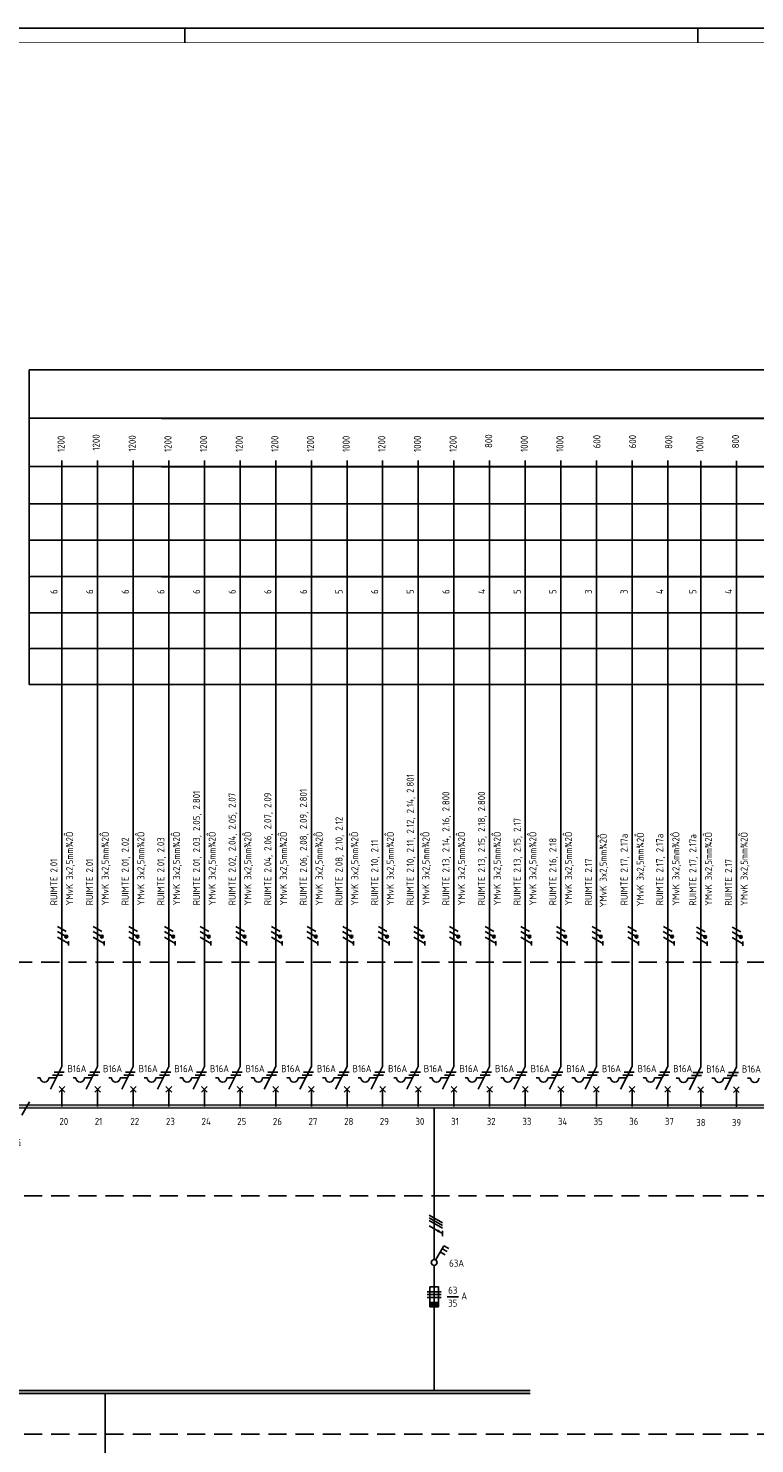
# Model space of a CAD drawing. Header units: millimetres. Extents: x 0 to 1189, y 0 to 841.
# Tile 6 of 8: x 409 to 664, y 345 to 841. Entities that reach past the tile are written whole.
import ezdxf
from ezdxf.enums import TextEntityAlignment as Align

# ---------------------------------------------------------------- set-up
doc = ezdxf.new("R2010")
doc.units = ezdxf.units.MM
doc.linetypes.add('HIDDEN', pattern=[9.525, 6.35, -3.175])
doc.layers.get('0').update_dxf_attribs({"linetype": 'CONTINUOUS'})
for name, color, linetype in [('1', 7, 'CONTINUOUS'), ('40', 1, 'CONTINUOUS'), ('70', 1, 'CONTINUOUS'), ('71', 2, 'CONTINUOUS'), ('73', 4, 'CONTINUOUS'), ('LIJN018', 210, 'CONTINUOUS'), ('LIJN025', 10, 'CONTINUOUS'), ('LIJN035', 50, 'CONTINUOUS'), ('LIJN050', 90, 'CONTINUOUS'), ('TEKST25', 10, 'CONTINUOUS'), ('TEKST35', 50, 'CONTINUOUS'), ('TEKST50', 90, 'CONTINUOUS')]:
    doc.layers.add(name, color=color, linetype=linetype)
doc.styles.add('5_0', font='iso.shx')
doc.styles.add('ISO', font='ISO.SHX')
doc.styles.add('NEN', font='iso.shx')
doc.styles.add('ROMAND', font='romand')

# ---------------------------------------------------------------- blocks, each defined once
blk = doc.blocks.new('A$C38DD5CF9')
at = {"layer": '40', "style": 'NEN'}
blk.add_text(' YMvK 3x2,5mm¾2Ô', height=2.5, rotation=90, dxfattribs=at).set_placement((2.82, -1.61))
blk = doc.blocks.new('A0')
at = {"layer": 'LIJN025'}
blk.add_line((464, 836), (464, 841), dxfattribs=at)
at = {"layer": 'LIJN025', "linetype": 'Continuous'}
blk.add_line((644, 836), (644, 841), dxfattribs=at)
at = {"layer": 'LIJN025'}
blk.add_lwpolyline([(1189, 841), (1189, 0), (0, 0), (0, 841)], close=True, dxfattribs=at)
at = {"layer": 'LIJN050', "const_width": 0.2}
blk.add_lwpolyline([(1184, 836), (25, 836), (25, 5), (1184, 5)], close=True, dxfattribs=at)
at = {"layer": 'TEKST25', "style": 'ROMAND', "width": 2.899115}
blk.add_attdef('STATUS', text='', height=2.5, dxfattribs=at).set_placement((1143, 71.5), (1182, 71.5), align=Align.FIT)
at = {"layer": 'TEKST25', "style": 'ISO'}
for tag, p in [('E', (1144.25, 66)), ('NAAM-E', (1155.75, 66)), ('DATUM-E', (1174, 66)), ('D', (1144.25, 61)), ('NAAM-D', (1155.75, 61)), ('DATUM-D', (1174, 61)), ('C', (1144.25, 56)), ('NAAM-C', (1155.75, 56)), ('DATUM-C', (1174, 56)), ('B', (1144.25, 51)), ('NAAM-B', (1155.75, 51)), ('DATUM-B', (1174, 51)), ('A', (1144.25, 46)), ('NAAM-A', (1155.75, 46)), ('DATUM-A', (1174, 46))]:
    blk.add_attdef(tag, text='', height=2.5, dxfattribs=at).set_placement(p, align=Align.CENTER)
for tag, p in [('DATUM', (1021.75, 36.25)), ('SCHAAL', (1057, 36.25)), ('GETEKEND', (1087.25, 36.25)), ('GECONTOL.', (1122, 36.25)), ('FORMAAT', (1152.25, 28.25))]:
    blk.add_attdef(tag, p, '', height=2.5, dxfattribs=at)
at = {"layer": 'TEKST35', "style": 'ISO'}
for tag, p in [('PROJECT', (1023.5, 72.5)), ('PLAATS', (1023.5, 63.5)), ('INSTALLATIE-REGEL1', (1023.5, 52.5)), ('INSTALLATIE-REGEL2', (1023.5, 43.5))]:
    blk.add_attdef(tag, p, '', height=4, dxfattribs=at)
blk.add_attdef('PROJ.NR.', text='', height=4, dxfattribs=at).set_placement((1170, 23), align=Align.CENTER)
at = {"layer": 'TEKST50', "style": 'ISO'}
blk.add_attdef('FILE-NAAM', text='', height=5, dxfattribs=at).set_placement((1162.5, 7.5), align=Align.CENTER)

msp = doc.modelspace()

# ---------------------------------------------------------------- linework, layer by layer
at = {"color": 10}
for p, q in [((409.54, 464.48), (406.83, 459.79)), ((549.66, 424.76), (554.35, 422.05)), ((549.66, 423.82), (554.35, 421.12)), ((549.66, 423.82), (554.35, 421.12)), ((549.66, 422.89), (554.35, 420.18)), ((549.66, 421.01), (554.35, 418.3)), ((554.35, 419.24), (554.35, 417.37))]:
    msp.add_line(p, q, dxfattribs=at)
msp.add_line((549.66, 423.82), (554.35, 421.12))
at = {"color": 10, "const_width": 0.469}
msp.add_lwpolyline([(553.06, 419.32, 1), (552.82, 418.91, 1)], format="xyb", close=True, dxfattribs=at)
at = {"layer": '1', "color": 1}
for p, q in [((422.33, 522.45), (419.34, 524.18)), ((423.16, 520.02), (419.37, 522.2)), ((422.41, 524.18), (419.38, 525.93)), ((434.83, 522.45), (431.84, 524.18)), ((435.66, 520.02), (431.87, 522.2)), ((434.91, 524.18), (431.88, 525.93)), ((447.33, 522.45), (444.34, 524.18)), ((448.16, 520.02), (444.37, 522.2)), ((447.41, 524.18), (444.38, 525.93)), ((459.83, 522.45), (456.84, 524.18)), ((460.66, 520.02), (456.87, 522.2)), ((459.91, 524.18), (456.88, 525.93)), ((472.33, 522.45), (469.34, 524.18)), ((473.16, 520.02), (469.37, 522.2)), ((472.41, 524.18), (469.38, 525.93)), ((484.83, 522.45), (481.84, 524.18)), ((485.66, 520.02), (481.87, 522.2)), ((484.91, 524.18), (481.88, 525.93)), ((497.33, 522.45), (494.34, 524.18)), ((498.16, 520.02), (494.37, 522.2)), ((497.41, 524.18), (494.38, 525.93)), ((509.83, 522.45), (506.84, 524.18)), ((510.66, 520.02), (506.87, 522.2)), ((509.91, 524.18), (506.88, 525.93)), ((522.33, 522.45), (519.34, 524.18)), ((523.16, 520.02), (519.37, 522.2)), ((522.41, 524.18), (519.38, 525.93)), ((534.83, 522.45), (531.84, 524.18)), ((535.66, 520.02), (531.87, 522.2)), ((534.91, 524.18), (531.88, 525.93)), ((547.33, 522.45), (544.34, 524.18)), ((548.16, 520.02), (544.37, 522.2)), ((547.41, 524.18), (544.38, 525.93)), ((559.83, 522.45), (556.84, 524.18)), ((560.66, 520.02), (556.87, 522.2)), ((559.91, 524.18), (556.88, 525.93)), ((572.33, 522.45), (569.34, 524.18)), ((573.16, 520.02), (569.37, 522.2)), ((572.41, 524.18), (569.38, 525.93)), ((584.83, 522.45), (581.84, 524.18)), ((585.66, 520.02), (581.87, 522.2)), ((584.91, 524.18), (581.88, 525.93)), ((597.33, 522.45), (594.34, 524.18)), ((598.16, 520.02), (594.37, 522.2)), ((597.41, 524.18), (594.38, 525.93)), ((609.83, 522.45), (606.84, 524.18)), ((610.66, 520.02), (606.87, 522.2)), ((609.91, 524.18), (606.88, 525.93)), ((622.33, 522.45), (619.34, 524.18)), ((623.16, 520.02), (619.37, 522.2)), ((622.41, 524.18), (619.38, 525.93)), ((634.83, 522.45), (631.84, 524.18)), ((635.66, 520.02), (631.87, 522.2)), ((634.91, 524.18), (631.88, 525.93)), ((646.43, 522.32), (643.44, 524.04)), ((647.26, 519.88), (643.47, 522.07)), ((646.51, 524.04), (643.48, 525.79)), ((658.93, 522.32), (655.94, 524.04)), ((659.76, 519.88), (655.97, 522.07)), ((659.01, 524.04), (655.98, 525.79)), ((548.97, 397.86), (553.97, 397.86)), ((553.97, 397.86), (548.97, 397.86)), ((548.97, 396.86), (553.97, 396.86)), ((548.97, 395.86), (553.97, 395.86))]:
    msp.add_line(p, q, dxfattribs=at)
at = {"layer": '1', "color": 2}
for p, q in [((416.88, 468.86), (420.89, 476.9)), ((429.38, 468.86), (433.39, 476.9)), ((441.88, 468.86), (445.89, 476.9)), ((454.38, 468.86), (458.39, 476.9)), ((466.88, 468.86), (470.89, 476.9)), ((479.38, 468.86), (483.39, 476.9)), ((491.88, 468.86), (495.89, 476.9)), ((504.38, 468.86), (508.39, 476.9)), ((516.88, 468.86), (520.89, 476.9)), ((529.38, 468.86), (533.39, 476.9)), ((541.88, 468.86), (545.89, 476.9)), ((554.38, 468.86), (558.39, 476.9)), ((566.88, 468.86), (570.89, 476.9)), ((579.38, 468.86), (583.39, 476.9)), ((591.88, 468.86), (595.89, 476.9)), ((604.38, 468.86), (608.39, 476.9)), ((616.88, 468.86), (620.89, 476.9)), ((629.38, 468.86), (633.39, 476.9)), ((640.98, 468.73), (644.99, 476.76)), ((653.48, 468.73), (657.49, 476.76)), ((412.29, 472.86), (413.29, 472.86)), ((416.29, 472.86), (418.88, 472.86)), ((424.79, 472.86), (425.79, 472.86)), ((428.79, 472.86), (431.38, 472.86)), ((437.29, 472.86), (438.29, 472.86)), ((441.29, 472.86), (443.88, 472.86)), ((449.79, 472.86), (450.79, 472.86)), ((453.79, 472.86), (456.38, 472.86)), ((462.29, 472.86), (463.29, 472.86)), ((466.29, 472.86), (468.88, 472.86)), ((474.79, 472.86), (475.79, 472.86)), ((478.79, 472.86), (481.38, 472.86)), ((487.29, 472.86), (488.29, 472.86)), ((491.29, 472.86), (493.88, 472.86)), ((499.79, 472.86), (500.79, 472.86)), ((503.79, 472.86), (506.38, 472.86)), ((512.29, 472.86), (513.29, 472.86)), ((516.29, 472.86), (518.88, 472.86)), ((524.79, 472.86), (525.79, 472.86)), ((528.79, 472.86), (531.38, 472.86)), ((537.29, 472.86), (538.29, 472.86)), ((541.29, 472.86), (543.88, 472.86)), ((549.79, 472.86), (550.79, 472.86)), ((553.79, 472.86), (556.38, 472.86)), ((562.29, 472.86), (563.29, 472.86)), ((566.29, 472.86), (568.88, 472.86)), ((574.79, 472.86), (575.79, 472.86)), ((578.79, 472.86), (581.38, 472.86)), ((587.29, 472.86), (588.29, 472.86)), ((591.29, 472.86), (593.88, 472.86)), ((599.79, 472.86), (600.79, 472.86)), ((603.79, 472.86), (606.38, 472.86)), ((612.29, 472.86), (613.29, 472.86)), ((616.29, 472.86), (618.88, 472.86)), ((624.79, 472.86), (625.79, 472.86)), ((628.79, 472.86), (631.38, 472.86)), ((636.4, 472.73), (637.4, 472.73)), ((640.4, 472.73), (642.98, 472.73)), ((648.9, 472.73), (649.9, 472.73)), ((652.9, 472.73), (655.48, 472.73)), ((661.4, 472.73), (662.4, 472.73)), ((549.97, 392.61), (549.97, 399.61)), ((549.97, 399.61), (552.97, 399.61)), ((552.97, 399.61), (552.97, 392.61)), ((552.97, 394.11), (549.97, 394.11)), ((552.97, 393.86), (549.97, 393.86)), ((552.97, 393.61), (549.97, 393.61)), ((552.97, 393.36), (549.97, 393.36)), ((552.97, 393.11), (549.97, 393.11)), ((552.97, 392.86), (549.97, 392.86)), ((552.97, 392.61), (549.97, 392.61))]:
    msp.add_line(p, q, dxfattribs=at)
at = {"layer": '1', "color": 1}
for centre in [(422.41, 522.43), (434.91, 522.43), (447.41, 522.43), (459.91, 522.43), (472.41, 522.43), (484.91, 522.43), (497.41, 522.43), (509.91, 522.43), (522.41, 522.43), (534.91, 522.43), (547.41, 522.43), (559.91, 522.43), (572.41, 522.43), (584.91, 522.43), (597.41, 522.43), (609.91, 522.43), (622.41, 522.43), (634.91, 522.43), (646.51, 522.29), (659.01, 522.29)]:
    msp.add_circle(centre, 0.5, dxfattribs=at)
at = {"layer": '1', "color": 2}
for centre in [(414.79, 472.86), (427.29, 472.86), (439.79, 472.86), (452.29, 472.86), (464.79, 472.86), (477.29, 472.86), (489.79, 472.86), (502.29, 472.86), (514.79, 472.86), (527.29, 472.86), (539.79, 472.86), (552.29, 472.86), (564.79, 472.86), (577.29, 472.86), (589.79, 472.86), (602.29, 472.86), (614.79, 472.86), (627.29, 472.86), (638.9, 472.73), (651.4, 472.73), (663.9, 472.73)]:
    msp.add_arc(centre, 1.5, 180, 0, dxfattribs=at)
at = {"layer": '70'}
for p, q in [((423.15, 519.3), (423.15, 520.86)), ((435.65, 519.3), (435.65, 520.86)), ((448.15, 519.3), (448.15, 520.86)), ((460.65, 519.3), (460.65, 520.86)), ((473.15, 519.3), (473.15, 520.86)), ((485.65, 519.3), (485.65, 520.86)), ((498.15, 519.3), (498.15, 520.86)), ((510.65, 519.3), (510.65, 520.86)), ((523.15, 519.3), (523.15, 520.86)), ((535.65, 519.3), (535.65, 520.86)), ((548.15, 519.3), (548.15, 520.86)), ((560.65, 519.3), (560.65, 520.86)), ((573.15, 519.3), (573.15, 520.86)), ((585.65, 519.3), (585.65, 520.86)), ((598.15, 519.3), (598.15, 520.86)), ((610.65, 519.3), (610.65, 520.86)), ((623.15, 519.3), (623.15, 520.86)), ((635.65, 519.3), (635.65, 520.86)), ((647.25, 519.17), (647.25, 520.72)), ((659.75, 519.17), (659.75, 520.72)), ((417.63, 473.86), (421.13, 473.86)), ((418.13, 474.86), (421.63, 474.86)), ((430.13, 473.86), (433.63, 473.86)), ((430.63, 474.86), (434.13, 474.86)), ((442.63, 473.86), (446.13, 473.86)), ((443.13, 474.86), (446.63, 474.86)), ((455.13, 473.86), (458.63, 473.86)), ((455.63, 474.86), (459.13, 474.86)), ((467.63, 473.86), (471.13, 473.86)), ((468.13, 474.86), (471.63, 474.86)), ((480.13, 473.86), (483.63, 473.86)), ((480.63, 474.86), (484.13, 474.86)), ((492.63, 473.86), (496.13, 473.86)), ((493.13, 474.86), (496.63, 474.86)), ((505.13, 473.86), (508.63, 473.86)), ((505.63, 474.86), (509.13, 474.86)), ((517.63, 473.86), (521.13, 473.86)), ((518.13, 474.86), (521.63, 474.86)), ((530.13, 473.86), (533.63, 473.86)), ((530.63, 474.86), (534.13, 474.86)), ((542.63, 473.86), (546.13, 473.86)), ((543.13, 474.86), (546.63, 474.86)), ((555.13, 473.86), (558.63, 473.86)), ((555.63, 474.86), (559.13, 474.86)), ((567.63, 473.86), (571.13, 473.86)), ((568.13, 474.86), (571.63, 474.86)), ((580.13, 473.86), (583.63, 473.86)), ((580.63, 474.86), (584.13, 474.86)), ((592.63, 473.86), (596.13, 473.86)), ((593.13, 474.86), (596.63, 474.86)), ((605.13, 473.86), (608.63, 473.86)), ((605.63, 474.86), (609.13, 474.86)), ((617.63, 473.86), (621.13, 473.86)), ((618.13, 474.86), (621.63, 474.86)), ((630.13, 473.86), (633.63, 473.86)), ((630.63, 474.86), (634.13, 474.86)), ((641.73, 473.73), (645.23, 473.73)), ((642.23, 474.73), (645.73, 474.73)), ((654.23, 473.73), (657.73, 473.73)), ((654.73, 474.73), (658.23, 474.73)), ((555.98, 396.13), (559.98, 396.13))]:
    msp.add_line(p, q, dxfattribs=at)
at = {"layer": '70', "const_width": 0.5}
for points in [[(422.41, 522.68, 1), (422.41, 522.18, 1)], [(434.91, 522.68, 1), (434.91, 522.18, 1)], [(447.41, 522.68, 1), (447.41, 522.18, 1)], [(459.91, 522.68, 1), (459.91, 522.18, 1)], [(472.41, 522.68, 1), (472.41, 522.18, 1)], [(484.91, 522.68, 1), (484.91, 522.18, 1)], [(497.41, 522.68, 1), (497.41, 522.18, 1)], [(509.91, 522.68, 1), (509.91, 522.18, 1)], [(522.41, 522.68, 1), (522.41, 522.18, 1)], [(534.91, 522.68, 1), (534.91, 522.18, 1)], [(547.41, 522.68, 1), (547.41, 522.18, 1)], [(646.51, 522.54, 1), (646.51, 522.04, 1)]]:
    msp.add_lwpolyline(points, format="xyb", close=True, dxfattribs=at)
at = {"layer": '70'}
for centre, start, end in [((559.91, 522.43), 90, 270), ((559.91, 522.43), 270, 90), ((572.41, 522.43), 90, 270), ((572.41, 522.43), 270, 90), ((584.91, 522.43), 90, 270), ((584.91, 522.43), 270, 90), ((597.41, 522.43), 90, 270), ((597.41, 522.43), 270, 90), ((609.91, 522.43), 90, 270), ((609.91, 522.43), 270, 90), ((622.41, 522.43), 90, 270), ((622.41, 522.43), 270, 90), ((634.91, 522.43), 90, 270), ((634.91, 522.43), 270, 90), ((659.01, 522.29), 90, 270), ((659.01, 522.29), 270, 90)]:
    msp.add_arc(centre, 0.25, start, end, dxfattribs=at)
at = {"layer": '71'}
for p, q in [((419.89, 467.86), (421.89, 469.86)), ((421.89, 467.86), (419.89, 469.86)), ((434.39, 467.86), (432.39, 469.86)), ((432.39, 467.86), (434.39, 469.86)), ((446.89, 467.86), (444.89, 469.86)), ((444.89, 467.86), (446.89, 469.86)), ((459.39, 467.86), (457.39, 469.86)), ((457.39, 467.86), (459.39, 469.86)), ((471.89, 467.86), (469.89, 469.86)), ((469.89, 467.86), (471.89, 469.86)), ((484.39, 467.86), (482.39, 469.86)), ((482.39, 467.86), (484.39, 469.86)), ((496.89, 467.86), (494.89, 469.86)), ((494.89, 467.86), (496.89, 469.86)), ((509.39, 467.86), (507.39, 469.86)), ((507.39, 467.86), (509.39, 469.86)), ((521.89, 467.86), (519.89, 469.86)), ((519.89, 467.86), (521.89, 469.86)), ((534.39, 467.86), (532.39, 469.86)), ((532.39, 467.86), (534.39, 469.86)), ((546.89, 467.86), (544.89, 469.86)), ((544.89, 467.86), (546.89, 469.86)), ((559.39, 467.86), (557.39, 469.86)), ((557.39, 467.86), (559.39, 469.86)), ((571.89, 467.86), (569.89, 469.86)), ((569.89, 467.86), (571.89, 469.86)), ((584.39, 467.86), (582.39, 469.86)), ((582.39, 467.86), (584.39, 469.86)), ((596.89, 467.86), (594.89, 469.86)), ((594.89, 467.86), (596.89, 469.86)), ((607.39, 467.86), (609.39, 469.86)), ((609.39, 467.86), (607.39, 469.86)), ((619.89, 467.86), (621.89, 469.86)), ((621.89, 467.86), (619.89, 469.86)), ((632.39, 467.86), (634.39, 469.86)), ((634.39, 467.86), (632.39, 469.86)), ((645.99, 467.73), (643.99, 469.73)), ((643.99, 467.73), (645.99, 469.73)), ((658.49, 467.73), (656.49, 469.73)), ((656.49, 467.73), (658.49, 469.73)), ((551.97, 408.98), (554.87, 414)), ((554.25, 412.92), (555.98, 411.92)), ((554.87, 414), (556.6, 413)), ((553.62, 411.84), (555.35, 410.84))]:
    msp.add_line(p, q, dxfattribs=at)
msp.add_circle((551.46, 408.12), 1, dxfattribs=at)
at = {"layer": '73'}
for p, q in [((385.56, 463.28), (1021.69, 463.55)), ((385.56, 462.28), (1021.69, 462.4)), ((220.08, 363.18), (585.08, 363.18)), ((220.08, 362.18), (585.08, 362.18))]:
    msp.add_line(p, q, dxfattribs=at)
for points in [[(1021.69, 462.25), (1021.69, 463.55), (385.56, 462.28), (385.56, 463.28)], [(585.08, 362.18), (585.08, 363.18), (220.08, 362.18), (220.08, 363.18)]]:
    msp.add_solid(points, dxfattribs=at)
at = {"layer": 'LIJN018', "color": 9, "linetype": 'Continuous'}
for p, q in [((409.39, 610.88), (409.39, 721.23)), ((409.39, 721.23), (865.89, 721.23)), ((409.39, 721.23), (427.31, 721.23)), ((455.83, 721.2), (912.33, 721.2)), ((409.39, 704.23), (865.89, 704.23)), ((409.39, 704.23), (427.31, 704.23)), ((455.83, 704.2), (912.33, 704.2)), ((409.39, 687.26), (865.89, 687.26)), ((409.39, 687.26), (427.31, 687.26)), ((455.83, 687.23), (912.33, 687.23)), ((409.39, 674.26), (865.89, 674.26)), ((409.39, 674.26), (427.31, 674.26)), ((455.83, 674.23), (912.33, 674.23)), ((409.39, 661.48), (865.89, 661.48)), ((409.39, 661.48), (427.31, 661.48)), ((455.83, 661.45), (912.33, 661.45)), ((409.39, 648.68), (865.89, 648.68)), ((409.39, 648.68), (427.31, 648.68)), ((455.83, 648.65), (912.33, 648.65)), ((409.39, 635.98), (865.89, 635.98)), ((409.39, 635.98), (427.31, 635.98)), ((455.83, 635.95), (912.33, 635.95)), ((409.39, 623.48), (865.89, 623.48)), ((409.39, 623.48), (427.31, 623.48)), ((455.83, 623.45), (912.33, 623.45)), ((409.39, 610.88), (865.89, 610.88)), ((409.39, 610.88), (427.31, 610.88)), ((455.83, 610.85), (912.33, 610.85))]:
    msp.add_line(p, q, dxfattribs=at)
at = {"layer": 'LIJN025', "linetype": 'HIDDEN'}
for p, q in [((146.95, 513.45), (1052.14, 513.45)), ((1052.14, 431.45), (146.95, 431.45)), ((1052.14, 347.9), (146.95, 347.9))]:
    msp.add_line(p, q, dxfattribs=at)
at = {"layer": 'LIJN035'}
for p, q in [((420.89, 476.9), (420.89, 689.44)), ((433.39, 476.9), (433.39, 689.44)), ((445.89, 476.9), (445.89, 689.44)), ((458.39, 476.9), (458.39, 689.44)), ((470.89, 476.9), (470.89, 689.44)), ((483.39, 476.9), (483.39, 689.44)), ((495.89, 476.9), (495.89, 689.44)), ((508.39, 476.9), (508.39, 689.44)), ((520.89, 476.9), (520.89, 689.44)), ((533.39, 476.9), (533.39, 689.44)), ((545.89, 476.9), (545.89, 689.44)), ((558.39, 476.9), (558.39, 689.44)), ((570.89, 476.9), (570.89, 689.44)), ((583.39, 476.9), (583.39, 689.44)), ((595.89, 476.9), (595.89, 689.44)), ((608.39, 476.9), (608.39, 689.44)), ((620.89, 476.9), (620.89, 689.44)), ((633.39, 476.9), (633.39, 689.44)), ((644.99, 476.76), (644.99, 689.31)), ((657.49, 476.76), (657.49, 689.31)), ((420.89, 462.85), (420.89, 468.95)), ((433.39, 462.85), (433.39, 468.95)), ((445.89, 462.85), (445.89, 468.95)), ((458.39, 462.85), (458.39, 468.95)), ((470.89, 462.85), (470.89, 468.95)), ((483.39, 462.85), (483.39, 468.95)), ((495.89, 462.85), (495.89, 468.95)), ((508.39, 462.85), (508.39, 468.95)), ((520.89, 462.85), (520.89, 468.95)), ((533.39, 462.85), (533.39, 468.95)), ((545.89, 462.85), (545.89, 468.95)), ((558.39, 462.85), (558.39, 468.95)), ((570.89, 462.85), (570.89, 468.95)), ((583.39, 462.85), (583.39, 468.95)), ((595.89, 462.85), (595.89, 468.95)), ((608.39, 462.85), (608.39, 468.95)), ((620.89, 462.85), (620.89, 468.95)), ((633.39, 462.85), (633.39, 468.95)), ((644.99, 462.72), (644.99, 468.82)), ((657.49, 462.72), (657.49, 468.82)), ((551.46, 409.12), (551.46, 462.52)), ((551.46, 407.12), (551.46, 363.02))]:
    msp.add_line(p, q, dxfattribs=at)
at = {"layer": 'LIJN050'}
msp.add_line((436.04, 362.18), (436.04, 213.4), dxfattribs=at)

# ---------------------------------------------------------------- block references
at = {"layer": 'LIJN025'}
for name, p in [('A0', (0, 0)), ('A$C38DD5CF9', (609.19, 532.85)), ('A$C38DD5CF9', (622.19, 533.25)), ('A$C38DD5CF9', (634.69, 533.45))]:
    msp.add_blockref(name, p, dxfattribs=at)

# ---------------------------------------------------------------- texts
at = {"layer": '40', "style": 'NEN'}
for s, p in [('1200', (421.83, 692.39)), ('1200', (459.33, 692.39)), ('1200', (471.83, 692.39)), ('1200', (484.33, 692.39)), ('1200', (496.83, 692.39)), ('1200', (509.33, 692.39)), ('1000', (521.83, 692.39)), ('1200', (534.33, 692.39)), ('1000', (546.83, 692.39)), ('1200', (559.33, 692.39)), (' 800', (571.83, 692.39)), ('1000', (584.33, 692.39)), ('1000', (596.83, 692.39)), (' 600', (609.79, 692.25)), (' 600', (622.29, 692.25)), (' 800', (634.99, 692.05)), ('1000', (645.93, 692.26)), (' 800', (658.43, 692.26)), ('6', (419.33, 642.59)), ('6', (431.83, 642.59)), ('6', (444.33, 642.59)), ('6', (456.83, 642.59)), ('6', (469.33, 642.59)), ('6', (481.83, 642.59)), ('6', (494.33, 642.59)), ('6', (506.83, 642.59)), ('5', (519.33, 642.59)), ('6', (531.83, 642.59)), ('5', (544.33, 642.59)), ('6', (556.83, 642.59)), ('4', (569.33, 642.59)), ('5', (581.83, 642.59)), ('5', (594.33, 642.59)), ('3', (606.83, 642.59)), ('3', (619.33, 642.59)), ('4', (631.83, 642.59)), ('5', (643.43, 642.59)), ('4', (655.93, 642.59)), ('RUIMTE 2.10, 2.11, 2.12, 2.14, 2.801', (544.33, 533.39)), ('RUIMTE 2.01, 2.03, 2.05, 2.801', (469.33, 533.39)), ('RUIMTE 2.02, 2.04, 2.05, 2.07', (481.83, 533.39)), ('RUIMTE 2.04, 2.06, 2.07, 2.09', (494.33, 533.39)), ('RUIMTE 2.06, 2.08, 2.09, 2.801', (506.83, 533.39)), ('RUIMTE 2.13, 2.14, 2.16, 2.800', (556.83, 533.39)), ('RUIMTE 2.13, 2.15, 2.18, 2.800', (569.33, 533.39)), ('RUIMTE 2.08, 2.10, 2.12', (519.33, 533.39)), ('RUIMTE 2.13, 2.15, 2.17', (581.83, 533.39)), (' YMvK 3x2,5mm¾2Ô', (424.83, 531.89)), (' YMvK 3x2,5mm¾2Ô', (437.33, 531.89)), ('RUIMTE 2.01, 2.02', (444.33, 533.39)), (' YMvK 3x2,5mm¾2Ô', (449.83, 531.89)), ('RUIMTE 2.01, 2.03', (456.83, 533.39)), (' YMvK 3x2,5mm¾2Ô', (462.33, 531.89)), (' YMvK 3x2,5mm¾2Ô', (474.83, 531.89)), (' YMvK 3x2,5mm¾2Ô', (487.33, 531.89)), (' YMvK 3x2,5mm¾2Ô', (487.33, 531.89)), (' YMvK 3x2,5mm¾2Ô', (499.83, 531.89)), (' YMvK 3x2,5mm¾2Ô', (512.33, 531.89)), (' YMvK 3x2,5mm¾2Ô', (524.83, 531.89)), ('RUIMTE 2.10, 2.11', (531.83, 533.39)), (' YMvK 3x2,5mm¾2Ô', (537.33, 531.89)), (' YMvK 3x2,5mm¾2Ô', (549.83, 531.89)), (' YMvK 3x2,5mm¾2Ô', (562.33, 531.89)), (' YMvK 3x2,5mm¾2Ô', (574.83, 531.89)), (' YMvK 3x2,5mm¾2Ô', (587.33, 531.89)), ('RUIMTE 2.16, 2.18', (594.33, 533.39)), (' YMvK 3x2,5mm¾2Ô', (599.83, 531.89)), ('RUIMTE 2.17, 2.17a', (619.33, 533.39)), ('RUIMTE 2.17, 2.17a', (631.83, 533.39)), ('RUIMTE 2.17, 2.17a', (643.43, 533.26)), (' YMvK 3x2,5mm¾2Ô', (648.93, 531.76)), (' YMvK 3x2,5mm¾2Ô', (661.43, 531.76)), ('RUIMTE 2.01', (419.33, 533.39)), ('RUIMTE 2.01', (431.83, 533.39)), ('RUIMTE 2.17', (606.83, 533.39)), ('RUIMTE 2.17', (655.93, 533.26))]:
    msp.add_text(s, height=2.5, rotation=90, dxfattribs=at).set_placement(p)
for p in [(434.14, 695.73), (446.79, 695.39)]:
    msp.add_text('1200', height=2.5, rotation=90, dxfattribs=at).set_placement(p, align=Align.CENTER)
for s, p in [('B16A', (422.81, 474.87)), ('B16A', (435.31, 474.87)), ('B16A', (447.81, 474.87)), ('B16A', (460.31, 474.87)), ('B16A', (472.81, 474.87)), ('B16A', (485.31, 474.87)), ('B16A', (497.81, 474.87)), ('B16A', (510.31, 474.87)), ('B16A', (522.81, 474.87)), ('B16A', (535.31, 474.87)), ('B16A', (547.81, 474.87)), ('B16A', (560.31, 474.87)), ('B16A', (572.81, 474.87)), ('B16A', (585.31, 474.87)), ('B16A', (597.81, 474.87)), ('B16A', (610.31, 474.87)), ('B16A', (622.81, 474.87)), ('B16A', (635.31, 474.87)), ('B16A', (646.91, 474.74)), ('B16A', (659.41, 474.74)), ('A', (560.98, 395.13))]:
    msp.add_text(s, height=2.5, dxfattribs=at).set_placement(p)
for s, p in [('63', (557.98, 397.13)), ('35', (557.98, 392.63))]:
    msp.add_text(s, height=2.5, dxfattribs=at).set_placement(p, align=Align.CENTER)
at = {"layer": 'TEKST25', "style": '5_0'}
for s, p in [('20', (420.01, 456.35)), ('21', (432.39, 456.35)), ('22', (444.89, 456.35)), ('23', (457.39, 456.35)), ('24', (469.89, 456.35)), ('25', (482.39, 456.35)), ('26', (494.89, 456.35)), ('27', (507.39, 456.35)), ('28', (519.89, 456.35)), ('29', (532.39, 456.35)), ('30', (544.89, 456.35)), ('31', (557.39, 456.35)), ('32', (569.89, 456.35)), ('33', (582.39, 456.35)), ('34', (594.89, 456.35)), ('35', (607.39, 456.35)), ('36', (619.89, 456.35)), ('37', (632.39, 456.35)), ('38', (643.39, 455.95)), ('39', (655.89, 455.95)), ('VISUELE SCHEIDING', (379.61, 448.95)), ('63A', (556.71, 406.62))]:
    msp.add_text(s, height=2.5, dxfattribs=at).set_placement(p)

doc.saveas('drawing.dxf')
